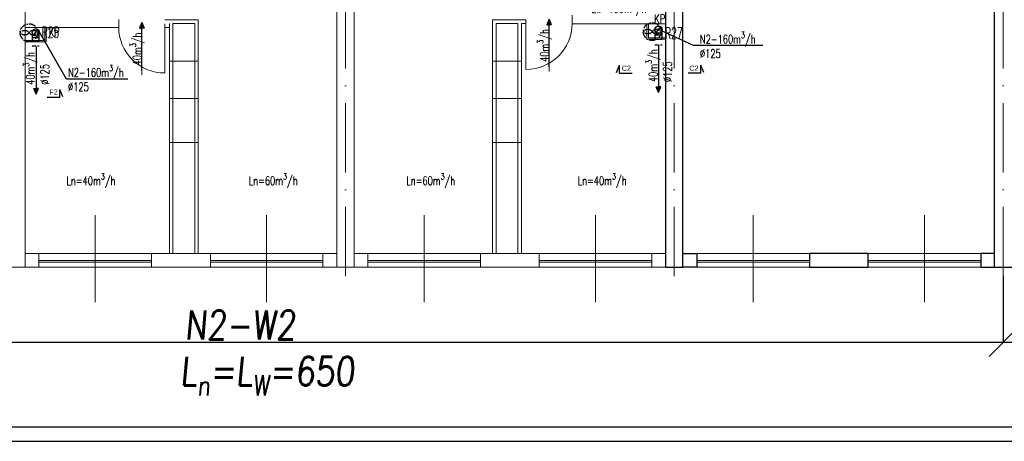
# Model space of a CAD drawing. Header units: millimetres. Extents: x -6513 to 30474, y -6915 to 65597.
# Tile 143 of 256: x 656 to 2362, y 15786 to 16517. Entities that reach past the tile are written whole.
import ezdxf
from ezdxf.enums import TextEntityAlignment as Align

# ---------------------------------------------------------------- set-up
doc = ezdxf.new("R2010")
doc.units = ezdxf.units.MM
for name, pattern in [('ACAD_ISO03W100', [30, 12, -18]), ('ACAD_ISO10W100', [18, 12, -3, 0, -3]), ('DASHED', [19.05, 12.7, -6.35])]:
    doc.linetypes.add(name, pattern=pattern)
doc.layers.get('0').update_dxf_attribs({"color": 8})
for name, color, linetype in [('A200_General07', 8, 'Continuous'), ('A200_General08', 8, 'Continuous'), ('A270_text04', 8, 'Continuous'), ('DB_WM_nawiew-opis', 8, 'Continuous'), ('DB_WM_wywies-opis', 8, 'Continuous')]:
    doc.layers.add(name, color=color, linetype=linetype)
for name, color, linetype, lineweight in [('A_cienka', 8, 'Continuous', 5), ('A_linia przekroj', 8, 'Continuous', 25), ('A_osie', 8, 'ACAD_ISO10W100', 5), ('A_przerywana', 8, 'ACAD_ISO03W100', 5), ('A_widok', 8, 'Continuous', 13), ('DB-WM-nawiew-opis', 8, 'Continuous', 25), ('DB-WM-nawiew-opis-odnośnik', 8, 'Continuous', 30), ('DB-WM-wywiew-opis', 8, 'Continuous', 25), ('DB_WM_nawiew', 8, 'Continuous', 30), ('DB_WM_wywiew', 8, 'Continuous', 30), ('E_technologia', 1, 'ACAD_ISO10W100', 30), ('R-TABELKA', 8, 'Continuous', 25)]:
    doc.layers.add(name, color=color, linetype=linetype, lineweight=lineweight)
doc.styles.add('BRH', font='txt')
doc.styles.add('ROMANSS', font='romans.shx', dxfattribs={"width": 0.8, "oblique": 5})
doc.styles.add('SIMPLEXD', font='SIMPLEX.SHX', dxfattribs={"width": 0.6})
doc.styles.get("Standard").update_dxf_attribs({"font": 'txt.shx', "width": 0.9})

# ---------------------------------------------------------------- blocks, each defined once
blk = doc.blocks.new('drzwi schem')
at = {"color": 252}
blk.add_line((0, 0), (0, 1), dxfattribs=at)
at = {"color": 252, "ltscale": 10}
blk.add_line((0.5, -0.093), (0.5, 1.04), dxfattribs=at)
at = {"color": 252}
blk.add_arc((0, 0), 1, 0, 90, dxfattribs=at)
blk = doc.blocks.new('A$C2355049C')
at = {"layer": 'DB-WM-nawiew-opis-odnośnik'}
h = blk.add_hatch(color=256, dxfattribs=at)
h.paths.add_polyline_path([(0, -9.8), (3.9, -9.8), (0, 0)])
h.paths.add_polyline_path([(0, 0), (-3.9, -9.8), (0, -9.8)])
at = {"layer": 'DB-WM-nawiew-opis-odnośnik', "flags": 128}
for points in [[(0, 0), (-3.9, -9.8), (0, -9.8)], [(0, -82.9), (0, 0)], [(0, 0), (3.9, -9.8), (0, -9.8)]]:
    blk.add_lwpolyline(points, dxfattribs=at)
blk = doc.blocks.new('Sect Mk right')
at = {"layer": 'A200_General07', "color": 1}
for p, q in [((0, 6.01), (0, -0.21)), ((0, 6.01), (3.92, 6.01)), ((0.29, 7.48), (3.92, 6.01))]:
    blk.add_line(p, q, dxfattribs=at)
at = {"layer": 'A270_text04', "color": 0, "style": 'BRH'}
blk.add_attdef('-', text='', height=4.51, dxfattribs=at).set_placement((1.77, 1.49), align=Align.MIDDLE)

msp = doc.modelspace()

# ---------------------------------------------------------------- linework, layer by layer
at = {"layer": 'A_cienka'}
for p, q in [((965.554, 16444.872), (915.554, 16444.872)), ((1475.554, 16444.872), (1525.554, 16444.872)), ((965.554, 16380.063), (915.554, 16380.063)), ((1475.554, 16380.063), (1525.554, 16380.063)), ((965.554, 16303.982), (915.554, 16303.982)), ((1475.554, 16303.982), (1525.554, 16303.982)), ((665.554, 16111.577), (1205.554, 16111.577)), ((1235.554, 16111.577), (1775.554, 16111.577)), ((1805.554, 16111.577), (2345.554, 16111.577)), ((884.554, 16099.577), (689.554, 16099.577)), ((884.554, 16096.577), (689.554, 16096.577)), ((986.554, 16099.577), (1181.554, 16099.577)), ((986.554, 16096.577), (1181.554, 16096.577)), ((1454.554, 16099.577), (1259.554, 16099.577)), ((1454.554, 16096.577), (1259.554, 16096.577)), ((1556.554, 16099.577), (1751.554, 16099.577)), ((1556.554, 16096.577), (1751.554, 16096.577)), ((2024.554, 16099.577), (1829.554, 16099.577)), ((2024.554, 16096.577), (1829.554, 16096.577)), ((2126.554, 16099.577), (2321.554, 16099.577)), ((2126.554, 16096.577), (2321.554, 16096.577)), ((-2776.446, 16087.577), (2360.554, 16087.577)), ((-2776.446, 16087.577), (7544.554, 16087.577))]:
    msp.add_line(p, q, dxfattribs=at)
at = {"layer": 'A_cienka', "ltscale": 10}
for p, q in [((787.054, 16027.178), (787.054, 16177.975)), ((1084.054, 16027.178), (1084.054, 16177.975)), ((1357.054, 16027.178), (1357.054, 16177.975)), ((1654.054, 16027.178), (1654.054, 16177.975)), ((1927.054, 16027.178), (1927.054, 16177.975)), ((2224.054, 16027.178), (2224.054, 16177.975))]:
    msp.add_line(p, q, dxfattribs=at)
at = {"layer": 'A_linia przekroj'}
for p, q in [((1775.554, 16087.577), (1775.554, 16713.577)), ((1805.554, 16087.577), (1805.554, 16713.577)), ((2345.554, 16087.577), (2345.554, 16713.577)), ((1775.554, 16087.577), (1805.554, 16087.577)), ((2345.554, 16087.577), (2360.554, 16087.577)), ((2345.554, 16087.577), (2375.554, 16087.577))]:
    msp.add_line(p, q, dxfattribs=at)
for points in [[(1805.554, 16111.577), (1829.554, 16111.577), (1829.554, 16087.577), (1805.554, 16087.577)], [(2024.554, 16087.577), (2126.554, 16087.577), (2126.554, 16111.577), (2024.554, 16111.577)], [(2345.554, 16111.577), (2321.554, 16111.577), (2321.554, 16087.577), (2345.554, 16087.577)]]:
    msp.add_lwpolyline(points, close=True, dxfattribs=at)
at = {"layer": 'A_osie', "ltscale": 10}
for p, q in [((1220.554, 16072.134), (1220.554, 17824.193)), ((1790.554, 16072.134), (1790.554, 17824.193)), ((2360.554, 16072.134), (2360.554, 17824.193))]:
    msp.add_line(p, q, dxfattribs=at)
at = {"layer": 'A_osie', "color": 252, "ltscale": 10}
msp.add_line((2360.554, 16072.134), (2360.554, 17585.942), dxfattribs=at)
at = {"layer": 'A_przerywana', "linetype": 'ByBlock'}
for p, q in [((699.554, 16480.686), (699.554, 16503.577)), ((702.054, 16478.686), (702.054, 16503.577)), ((1743.054, 16483.485), (1743.054, 16509.577)), ((1745.554, 16485.485), (1745.554, 16509.577)), ((1775.554, 16483.485), (1743.054, 16483.485)), ((1775.554, 16485.485), (1745.554, 16485.485)), ((665.554, 16480.686), (699.554, 16480.686)), ((665.554, 16478.686), (702.054, 16478.686))]:
    msp.add_line(p, q, dxfattribs=at)
at = {"layer": 'A_widok', "ltscale": 5}
for p, q in [((665.554, 16087.577), (665.554, 16713.577)), ((1205.554, 16087.577), (1205.554, 16713.577)), ((1235.554, 16087.577), (1235.554, 16713.577)), ((827.647, 16517.577), (827.647, 16503.577)), ((1613.46, 16509.577), (1613.46, 16524.577)), ((827.647, 16503.577), (665.554, 16503.577)), ((965.554, 16516.577), (907.647, 16516.577)), ((907.647, 16509.577), (907.647, 16503.577)), ((915.554, 16503.577), (907.647, 16503.577)), ((915.554, 16111.577), (915.554, 16510.577)), ((921.554, 16111.577), (921.554, 16510.577)), ((959.554, 16510.577), (921.554, 16510.577)), ((959.554, 16111.577), (959.554, 16510.577)), ((965.554, 16111.577), (965.554, 16516.577)), ((1475.554, 16111.577), (1475.554, 16516.577)), ((1475.554, 16516.577), (1533.46, 16516.577)), ((1481.554, 16111.577), (1481.554, 16510.577)), ((1481.554, 16510.577), (1519.554, 16510.577)), ((1519.554, 16111.577), (1519.554, 16510.577)), ((1525.554, 16111.577), (1525.554, 16510.577)), ((1525.554, 16510.577), (1533.46, 16510.577)), ((1533.46, 16516.577), (1533.46, 16510.577)), ((1613.46, 16509.577), (1775.554, 16509.577)), ((640.554, 16087.577), (665.554, 16087.577)), ((1205.554, 16087.577), (1235.554, 16087.577))]:
    msp.add_line(p, q, dxfattribs=at)
for points in [[(665.554, 16111.577), (689.554, 16111.577), (689.554, 16087.577), (665.554, 16087.577)], [(884.554, 16087.577), (986.554, 16087.577), (986.554, 16111.577), (884.554, 16111.577)], [(1205.554, 16111.577), (1181.554, 16111.577), (1181.554, 16087.577), (1205.554, 16087.577)], [(1235.554, 16111.577), (1259.554, 16111.577), (1259.554, 16087.577), (1235.554, 16087.577)], [(1454.554, 16087.577), (1556.554, 16087.577), (1556.554, 16111.577), (1454.554, 16111.577)], [(1775.554, 16111.577), (1751.554, 16111.577), (1751.554, 16087.577), (1775.554, 16087.577)]]:
    msp.add_lwpolyline(points, close=True, dxfattribs=at)
at = {"layer": 'DB-WM-nawiew-opis'}
for points in [[(843.371, 16413.632), (737.01, 16413.632), (689.799, 16496.429)], [(1943.985, 16472.405), (1823.954, 16472.405), (1768.422, 16497.519)]]:
    msp.add_lwpolyline(points, dxfattribs=at)
at = {"layer": 'DB_WM_nawiew'}
for points in [[(679.987, 16490.053), (687.79, 16499.818)], [(1759.282, 16494.852), (1767.085, 16504.617)], [(677.638, 16494.936), (677.638, 16485.936), (690.138, 16485.936), (690.138, 16494.936)], [(677.638, 16489.044), (677.638, 16480.686), (690.138, 16480.686), (690.138, 16489.044)], [(1756.933, 16499.735), (1756.933, 16490.735), (1769.433, 16490.735), (1769.433, 16499.735)], [(1756.933, 16491.843), (1756.933, 16483.485), (1769.433, 16483.485), (1769.433, 16491.843)]]:
    msp.add_lwpolyline(points, dxfattribs=at)
at = {"layer": 'DB_WM_nawiew', "linetype": 'DASHED', "ltscale": 0.5}
for points in [[(677.638, 16471.577), (690.138, 16471.577)], [(1756.933, 16473.577), (1769.433, 16473.577)]]:
    msp.add_lwpolyline(points, dxfattribs=at)
at = {"layer": 'DB_WM_wywies-opis'}
for p, q in [((2336.087, 15933.075), (2385.02, 15982.566)), ((-2859.319, 15957.821), (2400.309, 15957.821))]:
    msp.add_line(p, q, dxfattribs=at)
msp.add_lwpolyline([(2360.554, 16072.134), (2360.554, 15957.821)], dxfattribs=at)
at = {"layer": 'DB_WM_wywiew', "color": 240}
for centre in [(683.888, 16494.936), (1763.183, 16499.735)]:
    msp.add_circle(centre, 6.25, dxfattribs=at)
at = {"layer": 'E_technologia'}
for p, q in [((671.058, 16495.859), (673.462, 16493.08)), ((673.462, 16495.859), (671.058, 16493.08)), ((1750.953, 16497.795), (1753.357, 16495.016)), ((1753.357, 16497.795), (1750.953, 16495.016))]:
    msp.add_line(p, q, dxfattribs=at)
for centre in [(672.26, 16494.469), (1752.155, 16496.406)]:
    msp.add_circle(centre, 15.427, dxfattribs=at)
for centre, start_param, end_param in [((1744.528, 16496.406), 3.54986568, 9.01650493), ((1759.782, 16496.406), 0.40827303, 5.87491228), ((664.633, 16494.469), 3.54986568, 9.01650493), ((679.887, 16494.469), 0.40827303, 5.87491228)]:
    msp.add_ellipse(centre, major_axis=(-7, 0), ratio=0.5, start_param=start_param, end_param=end_param, dxfattribs=at)
at = {"layer": 'R-TABELKA'}
for p, q in [((-3011.084, 15810.648), (8302.828, 15810.648)), ((-3136.084, 15785.648), (8327.828, 15785.648))]:
    msp.add_line(p, q, dxfattribs=at)

# ---------------------------------------------------------------- block references
at = {"layer": 'A200_General08'}
ref = msp.add_blockref('Sect Mk right', (1716.657, 16424.395), dxfattribs=dict(at, xscale=3.5, yscale=3.5, zscale=3.5, rotation=90))
ref.add_attrib('-', 'C2', dxfattribs={"layer": 'A270_text04', "color": 7, "height": 9, "style": 'BRH'}).set_placement((1707.351, 16432.811), align=Align.MIDDLE)
ref = msp.add_blockref('Sect Mk right', (1815.22, 16424.395), dxfattribs=dict(at, xscale=-3.5, yscale=3.5, zscale=3.5, rotation=270))
ref.add_attrib('-', 'C2', dxfattribs={"layer": 'A270_text04', "color": 7, "height": 9, "style": 'BRH'}).set_placement((1824.525, 16432.811), align=Align.MIDDLE)
ref = msp.add_blockref('Sect Mk right', (704.649, 16381.973), dxfattribs=dict(at, xscale=-3.5, yscale=3.5, zscale=3.5, rotation=270))
ref.add_attrib('-', 'F2', dxfattribs={"layer": 'A270_text04', "color": 7, "height": 9, "style": 'BRH'}).set_placement((714.82, 16391.428), align=Align.MIDDLE)
at = {"layer": 'A_cienka', "yscale": 80, "zscale": 80, "rotation": 180}
for p, xscale in [((1533.46, 16510.577), -80), ((907.647, 16504.577), 80)]:
    msp.add_blockref('drzwi schem', p, dxfattribs=dict(at, xscale=xscale))
at = {"layer": 'DB_WM_nawiew', "xscale": -1}
for p in [(1573.46, 16518), (867.647, 16512)]:
    msp.add_blockref('A$C2355049C', p, dxfattribs=at)
at = {"layer": 'DB_WM_nawiew', "rotation": 180}
for p in [(684.533, 16387.641), (1763.205, 16390.582)]:
    msp.add_blockref('A$C2355049C', p, dxfattribs=at)

# ---------------------------------------------------------------- texts
at = {"layer": 'DB-WM-nawiew-opis', "char_height": 15, "width": 37.14159, "attachment_point": 1}
for insert in [(1834.935, 16495.72), (739.892, 16438.097)]:
    msp.add_mtext('\\A1;{\\Fsimplex|c238;\\W0.7;N2-160m\\H0.7x;\\S3^ ;\\H1.4286x;/h\\P%%C125}', dxfattribs=dict(at, insert=insert))
at = {"layer": 'DB-WM-nawiew-opis', "char_height": 15, "width": 37.14159, "attachment_point": 1, "rotation": 90}
for s, insert in [('\\A1;{\\Fsimplex|c238;\\W0.7;40m\\H0.7x;\\S3^ ;\\H1.4286x;/h}', (847.115, 16437.744)), ('\\A1;{\\Fsimplex|c238;\\W0.7;40m\\H0.7x;\\S3^ ;\\H1.4286x;/h}', (1552.929, 16443.744)), ('\\A1;{\\Fsimplex|c238;\\W0.7;40m\\H0.7x;\\S3^ ;\\H1.4286x;/h\\P%%C125}', (661.951, 16403.985)), ('\\A1;{\\Fsimplex|c238;\\W0.7;40m\\H0.7x;\\S3^ ;\\H1.4286x;/h\\P%%C125}', (1741.246, 16408.784))]:
    msp.add_mtext(s, dxfattribs=dict(at, insert=insert))
at = {"layer": 'DB-WM-wywiew-opis', "char_height": 15, "width": 37.14159, "attachment_point": 1}
for insert in [(678.445, 16558.435), (1647.172, 16548.8)]:
    msp.add_mtext('\\A1;{\\Fsimplex|c238;\\W0.7;Lw=100m\\H0.7x;\\S3^ ;\\H1.4286x;/h}', dxfattribs=dict(at, insert=insert))
at = {"layer": 'DB-WM-wywiew-opis', "color": 1, "char_height": 15, "width": 37.14159, "attachment_point": 1}
for insert in [(1755.747, 16526.251), (706.507, 16502.89)]:
    msp.add_mtext('{\\Fsimplex|c238;\\W0.7;KP}', dxfattribs=dict(at, insert=insert))
at = {"layer": 'DB_WM_nawiew-opis', "char_height": 15, "width": 37.14159, "attachment_point": 1}
for s, insert in [('\\A1;{\\Fsimplex|c238;\\W0.7;Ln=40m\\H0.7x;\\S3^ ;\\H1.4286x;/h}', (737.245, 16250.328)), ('\\A1;{\\Fsimplex|c238;\\W0.7;Ln=60m\\H0.7x;\\S3^ ;\\H1.4286x;/h}', (1053.129, 16250.328)), ('\\A1;{\\Fsimplex|c238;\\W0.7;Ln=60m\\H0.7x;\\S3^ ;\\H1.4286x;/h}', (1326.129, 16250.328)), ('\\A1;{\\Fsimplex|c238;\\W0.7;Ln=40m\\H0.7x;\\S3^ ;\\H1.4286x;/h}', (1623.129, 16250.328))]:
    msp.add_mtext(s, dxfattribs=dict(at, insert=insert))
at = {"layer": 'DB_WM_wywies-opis', "char_height": 50, "attachment_point": 1, "style": 'ROMANSS'}
for s, insert, width in [('N2-W2', (942.468, 16012.482), 160.86486), ('\\A1;L{\\H0.7x;\\S^ n;\\H1.4286x;=L\\H0.7x;\\S^ W;\\H1.4286x;=650}', (934.386, 15932.215), 1053.42219)]:
    msp.add_mtext(s, dxfattribs=dict(at, insert=insert, width=width))
at = {"layer": 'E_technologia', "style": 'SIMPLEXD', "width": 0.6}
for s, p in [('R25', (694.336, 16485.384)), ('R27', (1774.656, 16483.998))]:
    msp.add_text(s, height=19.2, dxfattribs=at).set_placement(p)

doc.saveas('drawing.dxf')
